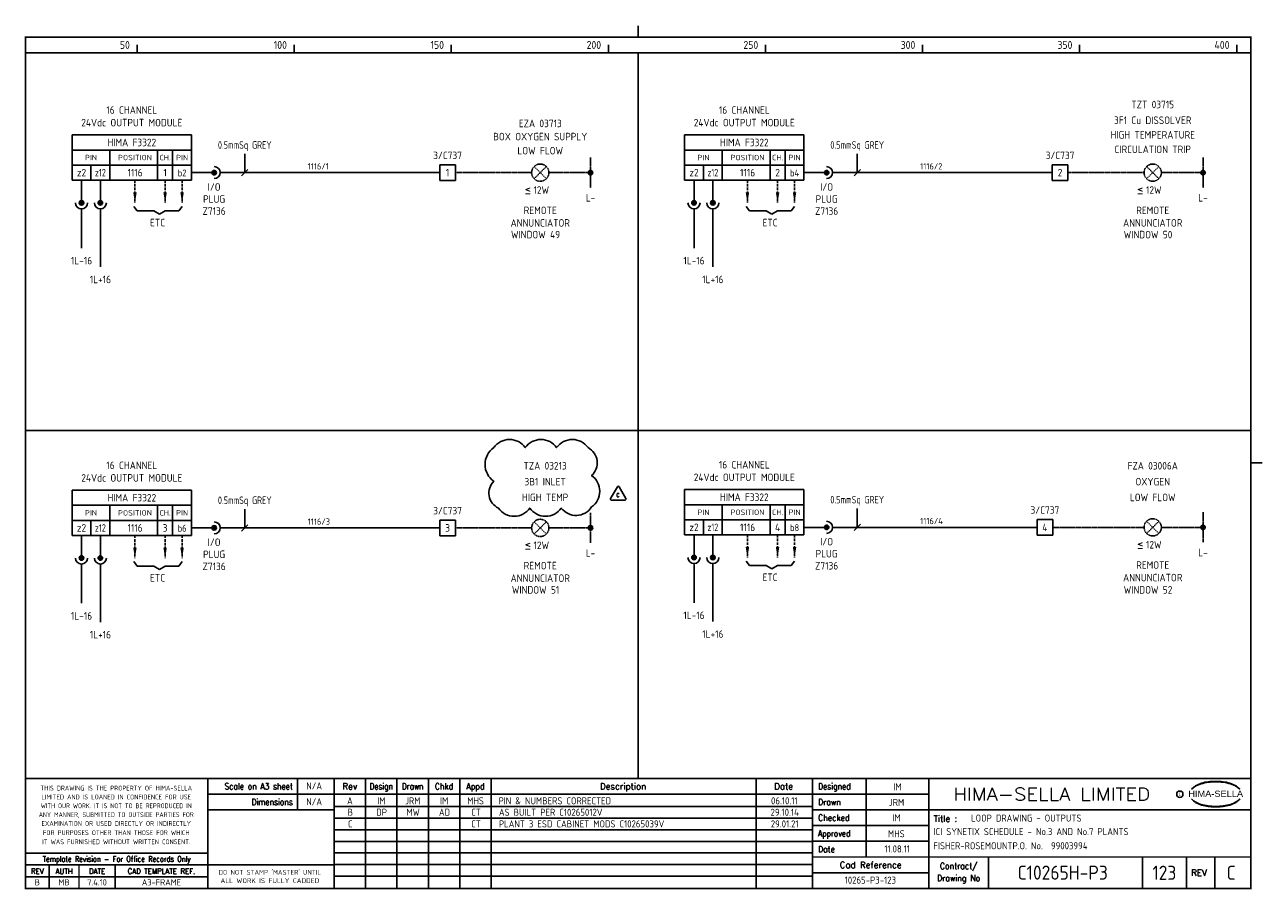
# Model space of a CAD drawing. Extents: x 14 to 408, y 0 to 275.
import ezdxf
from ezdxf.enums import TextEntityAlignment as Align

# ---------------------------------------------------------------- set-up
doc = ezdxf.new("R2010")
doc.units = 0
doc.header["$LTSCALE"] = 0.25
doc.header["$MEASUREMENT"] = 0
doc.linetypes.add('HIDDEN', pattern=[0.375, 0.25, -0.125])
doc.linetypes.add('HIDDEN2', pattern=[4.7625, 3.175, -1.5875])
doc.layers.get('0').update_dxf_attribs({"color": 41, "linetype": 'CONTINUOUS'})
for name, color, linetype in [('00-DRG_FRAME', 12, 'CONTINUOUS'), ('04-OUTLINE', 6, 'CONTINUOUS'), ('051-TEXT', 2, 'CONTINUOUS'), ('117', 7, 'CONTINUOUS'), ('117-TEXT', 2, 'CONTINUOUS')]:
    doc.layers.add(name, color=color, linetype=linetype)
doc.styles.add('ARIAL', font='arial.ttf', dxfattribs={"height": 2.5})
doc.styles.add('ISO', font='iso.shx')
doc.styles.add('ROMAND', font='ROMAND')
doc.styles.add('ROMANS', font='romans.shx')

# ---------------------------------------------------------------- blocks, each defined once
blk = doc.blocks.new('A3-REVA')
at = {"layer": '051-TEXT', "style": 'ISO'}
for tag, p in [('DESIGNED', (292.01, 31.7)), ('A', (117.73, 27.28)), ('DES', (127.73, 27.28)), ('DRN', (137.73, 27.28)), ('CHKD', (147.73, 27.28)), ('APPD', (157.73, 27.28)), ('DATE', (256, 27.28)), ('DRAWN', (291.72, 26.77)), ('CHECKED', (291.72, 21.89)), ('APPD', (291.65, 16.79)), ('DATE', (291.92, 11.96))]:
    blk.add_attdef(tag, text='', height=2.25, dxfattribs=at).set_placement(p, align=Align.CENTER)
blk.add_attdef('DESCRIPTION', (165.03, 27.28), '', height=2.25, dxfattribs=at)
blk = doc.blocks.new('A3-REVB')
at = {"layer": '051-TEXT', "style": 'ISO'}
for tag, p in [('A', (124.85, -20.36)), ('DES', (134.85, -20.36)), ('DRN', (144.85, -20.36)), ('CHKD', (154.85, -20.36)), ('APPD', (164.85, -20.36)), ('DATE', (263.12, -20.36))]:
    blk.add_attdef(tag, text='', height=2.25, dxfattribs=at).set_placement(p, align=Align.CENTER)
blk.add_attdef('DESCRIPTION', (172.15, -20.36), '', height=2.25, dxfattribs=at)
blk = doc.blocks.new('A3-TITLE')
at = {"layer": '051-TEXT', "style": 'ISO'}
blk.add_attdef('TITLE_1', (315.46, 21.78), '', height=2.25, dxfattribs=at)
for tag, p in [('DRGNO', (376.96, 3.24)), ('REV.', (398.2, 3.24))]:
    blk.add_attdef(tag, text='', height=4.5, dxfattribs=at).set_placement(p, align=Align.CENTER)
blk = doc.blocks.new('DOT')
for radius in [0.75, 0.65, 0.55, 0.45, 0.35, 0.25, 0.15, 0.05]:
    blk.add_circle((0, 0), radius)
blk = doc.blocks.new('A3-CONTRACT')
at = {"layer": '051-TEXT', "color": 41, "style": 'ISO'}
for tag, height, p in [('SCALE', 2.25, (106.71, 31.82)), ('DIMS', 2.25, (106.71, 26.8)), ('CAD-REF', 2.25, (283.73, 1.84)), ('CONTRACT', 4.5, (344.94, 3.1))]:
    blk.add_attdef(tag, text='', height=height, dxfattribs=at).set_placement(p, align=Align.CENTER)
for tag, p in [('TITLE_2', (303.86, 17.28)), ('TITLE_3', (303.79, 12.78))]:
    blk.add_attdef(tag, p, '', height=2.25, dxfattribs=at)

msp = doc.modelspace()

# ---------------------------------------------------------------- linework, layer by layer
at = {"layer": '00-DRG_FRAME'}
for p, q in [((50, 266.5), (50, 269)), ((100, 266.5), (100, 269)), ((150, 266.5), (150, 269)), ((200, 266.5), (200, 269)), ((250, 266.5), (250, 269)), ((300, 266.5), (300, 269)), ((350, 266.5), (350, 269)), ((400, 266.5), (400, 269)), ((101.01, 35.5), (101.01, 25.5)), ((122.7, 35.5), (122.7, 0.5)), ((132.7, 0.5), (132.7, 35.5)), ((142.7, 0.5), (142.7, 35.5)), ((152.7, 35.5), (152.7, 0.5)), ((162.7, 35.5), (162.7, 0.5)), ((247, 35.5), (247, 0.5)), ((282, 35.5), (282, 10.5)), ((265, 30.5), (302, 30.5)), ((265, 26.59), (112.7, 26.59)), ((302, 25.5), (265, 25.5)), ((265, 22.89), (112.7, 22.89)), ((265, 20.5), (302, 20.5)), ((265, 19.19), (112.7, 19.19)), ((265, 15.49), (112.7, 15.49)), ((302, 15.5), (265, 15.5)), ((265, 11.79), (112.7, 11.79)), ((265, 8.09), (112.7, 8.09)), ((321, 10.5), (321, 0.5)), ((370, 10.5), (370, 0.5)), ((384, 0.5), (384, 10.5)), ((393, 10.5), (393, 0.5)), ((72.5, 4.25), (14.5, 4.25)), ((265, 4.39), (112.7, 4.39)), ((302, 5.5), (265, 5.5))]:
    msp.add_line(p, q, dxfattribs=at)
at = {"layer": '00-DRG_FRAME', "const_width": 0.5}
for points in [[(209.5, 271.5), (209.5, 275.18)], [(209.5, 271.5), (209.5, 275.18)], [(14.5, 266.5), (404.5, 266.5)], [(209.5, 35.5), (209.5, 266.5)], [(14.5, 146.31), (404.5, 146.31)], [(404.5, 136), (408.18, 136)], [(404.5, 35.5), (14.5, 35.5)], [(72.5, 0.5), (72.5, 35.5)], [(112.7, 0.5), (112.7, 35.5)], [(265, 35.5), (265, 0.5)], [(302, 0.5), (302, 35.5)], [(265, 30.5), (72.5, 30.5)], [(112.7, 25.5), (72.5, 25.5)], [(404.5, 25.5), (302, 25.5)], [(14.5, 11.75), (72.5, 11.75)], [(14.5, 8), (72.5, 8)], [(22, 0.5), (22, 8)], [(31.5, 0.5), (31.5, 8)], [(43, 0.5), (43, 8)], [(112.7, 8), (72.5, 8)], [(265, 10.5), (404.5, 10.5)]]:
    msp.add_lwpolyline(points, dxfattribs=at)
msp.add_lwpolyline([(14.5, 0.5), (404.5, 0.5), (404.5, 271.5), (14.5, 271.5)], close=True, dxfattribs=at)
at = {"layer": '00-DRG_FRAME', "color": 3}
msp.add_circle((381.88, 30.5), 1, dxfattribs=at)
for centre, radius, start, end in [((390.6, 26.83), 7.24, 106.0532, 133.5024), ((390.88, 27.01), 7.3, 130.419, 136.057), ((390.11, 28.1), 5.98, 122.244, 131.6154), ((389.75, 28.78), 5.21, 111.8206, 122.8668), ((391.78, 24.7), 9.76, 107.5931, 113.9452), ((393.1, 18.5), 15.94, 89.2698, 106.3911), ((392.1, 23.52), 10.99, 96.0146, 107.3203), ((393.29, 16.31), 18.28, 92.8917, 97.3734), ((393.24, 18.86), 15.73, 89.7805, 93.1738), ((393.36, 18.86), 15.73, 86.8262, 90.2195), ((393.51, 18.5), 15.94, 73.6089, 90.7302), ((393.31, 16.31), 18.28, 82.6266, 87.1083), ((394.51, 23.52), 10.99, 72.6797, 83.9854), ((394.83, 24.7), 9.76, 66.0548, 72.4069), ((396, 26.83), 7.24, 46.4976, 73.9468), ((396.85, 28.78), 5.21, 57.1332, 68.1794), ((396.49, 28.1), 5.98, 48.3846, 57.756), ((395.73, 27.01), 7.3, 43.943, 49.581), ((390.88, 34.04), 7.3, 223.943, 229.581), ((390.6, 34.23), 7.24, 226.4976, 253.9468), ((390.11, 32.96), 5.98, 228.3846, 237.756), ((389.75, 32.28), 5.21, 237.1332, 248.1794), ((396, 34.23), 7.24, 286.0532, 313.5024), ((396.85, 32.28), 5.21, 291.8206, 302.8668), ((396.49, 32.96), 5.98, 302.244, 311.6154), ((395.73, 34.04), 7.3, 310.419, 316.057), ((391.78, 36.36), 9.76, 246.0548, 252.4069), ((393.1, 42.56), 15.94, 253.6089, 270.7302), ((392.1, 37.54), 10.99, 252.6797, 263.9854), ((393.29, 44.75), 18.28, 262.6266, 267.1083), ((393.24, 42.19), 15.73, 266.8262, 270.2195), ((393.51, 42.56), 15.94, 269.2698, 286.3911), ((393.36, 42.19), 15.73, 269.7805, 273.1738), ((393.31, 44.75), 18.28, 272.8917, 277.3734), ((394.51, 37.54), 10.99, 276.0146, 287.3203), ((394.83, 36.36), 9.76, 287.5931, 293.9452)]:
    msp.add_arc(centre, radius, start, end, dxfattribs=at)
at = {"layer": '04-OUTLINE'}
for points in [[(163.54, 140.82, -0.520567), (173.54, 140.82, -0.520567), (183.54, 140.82, -0.520567), (193.54, 140.82, -0.520567), (194.65, 131.93, -0.520567), (194.65, 121.93, -0.520567), (185, 121.58, -0.520567), (175, 121.58, -0.520567), (165, 121.58, -0.520567), (163.54, 130.12, -0.520567)], [(202.88, 128.36), (200.71, 124.61, 0.57735), (200.98, 124.14), (205.31, 124.14, 0.57735), (205.58, 124.61), (203.42, 128.36, 0.57735)]]:
    msp.add_lwpolyline(points, format="xyb", close=True, dxfattribs=at)
at = {"layer": '117'}
for p, q in [((29.32, 240.36), (29.32, 225.96)), ((67.32, 240.36), (29.32, 240.36)), ((67.32, 240.36), (67.32, 225.96)), ((224.26, 240.36), (224.26, 225.96)), ((262.26, 240.36), (224.26, 240.36)), ((262.26, 240.36), (262.26, 225.96)), ((67.32, 235.56), (29.32, 235.56)), ((41.32, 235.56), (41.32, 225.96)), ((56.52, 235.56), (56.52, 225.96)), ((61.32, 235.56), (61.32, 225.96)), ((262.26, 235.56), (224.26, 235.56)), ((236.26, 235.56), (236.26, 225.96)), ((251.46, 235.56), (251.46, 225.96)), ((256.26, 235.56), (256.26, 225.96)), ((67.32, 230.76), (29.32, 230.76)), ((35.32, 230.76), (35.32, 225.96)), ((146.32, 230.86), (146.32, 225.86)), ((151.32, 230.86), (146.32, 230.86)), ((151.32, 225.86), (151.32, 230.86)), ((262.26, 230.76), (224.26, 230.76)), ((230.26, 230.76), (230.26, 225.96)), ((341.26, 230.86), (341.26, 225.86)), ((346.26, 230.86), (341.26, 230.86)), ((346.26, 225.86), (346.26, 230.86)), ((67.32, 225.96), (29.32, 225.96)), ((32.32, 225.96), (32.32, 218.76)), ((38.32, 225.96), (38.32, 218.76)), ((67.32, 228.36), (74.52, 228.36)), ((76.44, 228.36), (146.32, 228.36)), ((151.32, 225.86), (146.32, 225.86)), ((262.26, 225.96), (224.26, 225.96)), ((227.26, 225.96), (227.26, 218.76)), ((233.26, 225.96), (233.26, 218.76)), ((262.26, 228.36), (269.46, 228.36)), ((271.38, 228.36), (341.26, 228.36)), ((346.26, 225.86), (341.26, 225.86)), ((32.32, 216.84), (32.32, 204.36)), ((38.32, 216.84), (38.32, 198.36)), ((48.92, 217.62), (50, 216.18)), ((64.32, 217.62), (63.24, 216.18)), ((227.26, 216.84), (227.26, 204.36)), ((233.26, 216.84), (233.26, 198.36)), ((243.86, 217.62), (244.94, 216.18)), ((259.26, 217.62), (258.18, 216.18)), ((50, 216.18), (55.32, 216.18)), ((55.32, 216.18), (57.12, 215.1)), ((58.92, 216.18), (57.12, 215.1)), ((63.24, 216.18), (58.92, 216.18)), ((244.94, 216.18), (250.26, 216.18)), ((250.26, 216.18), (252.06, 215.1)), ((253.86, 216.18), (252.06, 215.1)), ((258.18, 216.18), (253.86, 216.18)), ((67.32, 127.27), (29.32, 127.27)), ((29.32, 127.27), (29.32, 112.87)), ((67.32, 127.27), (67.32, 112.87)), ((262.26, 127.45), (224.26, 127.45)), ((224.26, 127.45), (224.26, 113.05)), ((262.26, 127.45), (262.26, 113.05)), ((67.32, 122.47), (29.32, 122.47)), ((41.32, 122.47), (41.32, 112.87)), ((56.52, 122.47), (56.52, 112.87)), ((61.32, 122.47), (61.32, 112.87)), ((262.26, 122.65), (224.26, 122.65)), ((236.26, 122.65), (236.26, 113.05)), ((251.46, 122.65), (251.46, 113.05)), ((256.26, 122.65), (256.26, 113.05)), ((67.32, 117.67), (29.32, 117.67)), ((35.32, 117.67), (35.32, 112.87)), ((67.32, 115.27), (74.52, 115.27)), ((76.44, 115.27), (146.32, 115.27)), ((146.32, 117.77), (146.32, 112.77)), ((151.32, 117.77), (146.32, 117.77)), ((151.32, 112.77), (151.32, 117.77)), ((262.26, 117.85), (224.26, 117.85)), ((230.26, 117.85), (230.26, 113.05)), ((262.26, 115.45), (269.46, 115.45)), ((271.38, 115.45), (336.43, 115.45)), ((341.43, 117.95), (336.43, 117.95)), ((336.43, 117.95), (336.43, 112.95)), ((341.43, 112.95), (341.43, 117.95)), ((67.32, 112.87), (29.32, 112.87)), ((32.32, 112.87), (32.32, 105.67)), ((38.32, 112.87), (38.32, 105.67)), ((151.32, 112.77), (146.32, 112.77)), ((262.26, 113.05), (224.26, 113.05)), ((227.26, 113.05), (227.26, 105.85)), ((233.26, 113.05), (233.26, 105.85)), ((341.43, 112.95), (336.43, 112.95)), ((32.32, 103.75), (32.32, 91.27)), ((38.32, 103.75), (38.32, 85.27)), ((48.92, 104.53), (50, 103.09)), ((50, 103.09), (55.32, 103.09)), ((55.32, 103.09), (57.12, 102.01)), ((58.92, 103.09), (57.12, 102.01)), ((63.24, 103.09), (58.92, 103.09)), ((64.32, 104.53), (63.24, 103.09)), ((227.26, 103.93), (227.26, 91.45)), ((233.26, 103.93), (233.26, 85.45)), ((243.86, 104.71), (244.94, 103.27)), ((244.94, 103.27), (250.26, 103.27)), ((250.26, 103.27), (252.06, 102.19)), ((253.86, 103.27), (252.06, 102.19)), ((258.18, 103.27), (253.86, 103.27)), ((259.26, 104.71), (258.18, 103.27))]:
    msp.add_line(p, q, dxfattribs=at)
at = {"layer": '117', "color": 3}
for p, q in [((84.27, 228.36), (84.27, 234.36)), ((279.21, 228.36), (279.21, 234.36)), ((83.27, 227.36), (85.27, 229.36)), ((278.21, 227.36), (280.21, 229.36)), ((84.27, 115.27), (84.27, 121.27)), ((279.21, 115.45), (279.21, 121.45)), ((83.27, 114.27), (85.27, 116.27)), ((278.21, 114.45), (280.21, 116.45))]:
    msp.add_line(p, q, dxfattribs=at)
at = {"layer": '117', "linetype": 'HIDDEN'}
for p, q in [((194.32, 233.16), (194.32, 223.56)), ((389.26, 233.16), (389.26, 223.56)), ((176.37, 226.42), (180.26, 230.31)), ((176.37, 230.31), (180.26, 226.42)), ((371.32, 230.31), (375.21, 226.42)), ((371.32, 226.42), (375.21, 230.31)), ((151.32, 228.36), (175.57, 228.36)), ((181.07, 228.36), (194.32, 228.36)), ((346.26, 228.36), (370.51, 228.36)), ((376.01, 228.36), (389.26, 228.36)), ((194.32, 120.07), (194.32, 110.47)), ((389.26, 120.25), (389.26, 110.65)), ((151.32, 115.27), (175.57, 115.27)), ((176.37, 117.21), (180.26, 113.32)), ((176.37, 113.32), (180.26, 117.21)), ((181.07, 115.27), (194.32, 115.27)), ((341.43, 115.45), (370.51, 115.45)), ((371.32, 113.5), (375.21, 117.39)), ((371.32, 117.39), (375.21, 113.5)), ((376.01, 115.45), (389.26, 115.45))]:
    msp.add_line(p, q, dxfattribs=at)
at = {"layer": '117', "linetype": 'HIDDEN2'}
for p, q in [((49.32, 225.96), (49.32, 218.76)), ((58.92, 225.96), (58.92, 218.76)), ((64.32, 225.96), (64.32, 218.76)), ((244.26, 225.96), (244.26, 218.76)), ((253.86, 225.96), (253.86, 218.76)), ((259.26, 225.96), (259.26, 218.76)), ((49.32, 112.87), (49.32, 105.67)), ((58.92, 112.87), (58.92, 105.67)), ((64.32, 112.87), (64.32, 105.67)), ((244.26, 113.05), (244.26, 105.85)), ((253.86, 113.05), (253.86, 105.85)), ((259.26, 113.05), (259.26, 105.85))]:
    msp.add_line(p, q, dxfattribs=at)
at = {"layer": '117'}
for centre, radius in [((74.52, 228.36), 0.72), ((74.52, 228.36), 0.624), ((74.52, 228.36), 0.528), ((74.52, 228.36), 0.432), ((74.52, 228.36), 0.336), ((269.46, 228.36), 0.72), ((269.46, 228.36), 0.624), ((269.46, 228.36), 0.528), ((269.46, 228.36), 0.432), ((269.46, 228.36), 0.336), ((74.52, 228.36), 0.24), ((74.52, 228.36), 0.144), ((74.52, 228.36), 0.048), ((269.46, 228.36), 0.24), ((269.46, 228.36), 0.144), ((269.46, 228.36), 0.048), ((32.32, 218.76), 0.72), ((32.32, 218.76), 0.624), ((32.32, 218.76), 0.528), ((32.32, 218.76), 0.432), ((32.32, 218.76), 0.336), ((32.32, 218.76), 0.24), ((32.32, 218.76), 0.144), ((32.32, 218.76), 0.048), ((38.32, 218.76), 0.72), ((38.32, 218.76), 0.624), ((38.32, 218.76), 0.528), ((38.32, 218.76), 0.432), ((38.32, 218.76), 0.336), ((38.32, 218.76), 0.24), ((38.32, 218.76), 0.144), ((38.32, 218.76), 0.048), ((227.26, 218.76), 0.72), ((227.26, 218.76), 0.624), ((227.26, 218.76), 0.528), ((227.26, 218.76), 0.432), ((227.26, 218.76), 0.336), ((227.26, 218.76), 0.24), ((227.26, 218.76), 0.144), ((227.26, 218.76), 0.048), ((233.26, 218.76), 0.72), ((233.26, 218.76), 0.624), ((233.26, 218.76), 0.528), ((233.26, 218.76), 0.432), ((233.26, 218.76), 0.336), ((233.26, 218.76), 0.24), ((233.26, 218.76), 0.144), ((233.26, 218.76), 0.048), ((74.52, 115.27), 0.72), ((74.52, 115.27), 0.624), ((74.52, 115.27), 0.528), ((74.52, 115.27), 0.432), ((74.52, 115.27), 0.336), ((74.52, 115.27), 0.24), ((74.52, 115.27), 0.144), ((74.52, 115.27), 0.048), ((269.46, 115.45), 0.72), ((269.46, 115.45), 0.624), ((269.46, 115.45), 0.528), ((269.46, 115.45), 0.432), ((269.46, 115.45), 0.336), ((269.46, 115.45), 0.24), ((269.46, 115.45), 0.144), ((269.46, 115.45), 0.048), ((227.26, 105.85), 0.72), ((227.26, 105.85), 0.624), ((233.26, 105.85), 0.72), ((233.26, 105.85), 0.624), ((32.32, 105.67), 0.72), ((32.32, 105.67), 0.624), ((32.32, 105.67), 0.528), ((32.32, 105.67), 0.432), ((32.32, 105.67), 0.336), ((32.32, 105.67), 0.24), ((32.32, 105.67), 0.144), ((32.32, 105.67), 0.048), ((38.32, 105.67), 0.72), ((38.32, 105.67), 0.624), ((38.32, 105.67), 0.528), ((38.32, 105.67), 0.432), ((38.32, 105.67), 0.336), ((38.32, 105.67), 0.24), ((38.32, 105.67), 0.144), ((38.32, 105.67), 0.048), ((227.26, 105.85), 0.528), ((227.26, 105.85), 0.432), ((227.26, 105.85), 0.336), ((227.26, 105.85), 0.24), ((227.26, 105.85), 0.144), ((227.26, 105.85), 0.048), ((233.26, 105.85), 0.528), ((233.26, 105.85), 0.432), ((233.26, 105.85), 0.336), ((233.26, 105.85), 0.24), ((233.26, 105.85), 0.144), ((233.26, 105.85), 0.048)]:
    msp.add_circle(centre, radius, dxfattribs=at)
at = {"layer": '117', "linetype": 'HIDDEN'}
for centre in [(178.32, 228.36), (373.26, 228.36), (178.32, 115.27), (373.26, 115.45)]:
    msp.add_circle(centre, 2.75, dxfattribs=at)
at = {"layer": '117'}
for centre, start, end in [((74.52, 228.36), 270, 90), ((269.46, 228.36), 270, 90), ((32.32, 218.76), 180, 0), ((38.32, 218.76), 180, 0), ((227.26, 218.76), 180, 0), ((233.26, 218.76), 180, 0), ((74.52, 115.27), 270, 90), ((269.46, 115.45), 270, 90), ((32.32, 105.67), 180, 0), ((38.32, 105.67), 180, 0), ((227.26, 105.85), 180, 0), ((233.26, 105.85), 180, 0)]:
    msp.add_arc(centre, 1.92, start, end, dxfattribs=at)
for points in [[(49.88, 222.12), (48.76, 222.12), (49.32, 218.76)], [(59.48, 222.12), (58.36, 222.12), (58.92, 218.76)], [(64.88, 222.12), (63.76, 222.12), (64.32, 218.76)], [(244.82, 222.12), (243.7, 222.12), (244.26, 218.76)], [(254.42, 222.12), (253.3, 222.12), (253.86, 218.76)], [(259.82, 222.12), (258.7, 222.12), (259.26, 218.76)], [(49.88, 109.03), (48.76, 109.03), (49.32, 105.67)], [(59.48, 109.03), (58.36, 109.03), (58.92, 105.67)], [(64.88, 109.03), (63.76, 109.03), (64.32, 105.67)], [(244.82, 109.21), (243.7, 109.21), (244.26, 105.85)], [(254.42, 109.21), (253.3, 109.21), (253.86, 105.85)], [(259.82, 109.21), (258.7, 109.21), (259.26, 105.85)]]:
    msp.add_solid(points, dxfattribs=at)

# ---------------------------------------------------------------- block references
at = {"layer": '00-DRG_FRAME'}
for name, p, values in [('A3-CONTRACT', (-0.35, 0.19), {'TITLE_2': 'ICI SYNETIX SCHEDULE - No.3 AND No.7 PLANTS', 'TITLE_3': 'FISHER-ROSEMOUNTP.O. No.  99003994', 'CAD-REF': '10265-P3-123', 'CONTRACT': 'C10265H-P3', 'SCALE': 'N/A', 'DIMS': 'N/A'}), ('A3-REVB', (-7, 43.98), {'A': 'B', 'DES': 'DP', 'DRN': 'MW', 'CHKD': 'AD', 'APPD': 'CT', 'DESCRIPTION': 'AS BUILT PER C10265012V', 'DATE': '29.10.14'}), ('A3-TITLE', (0, 0), {'TITLE_1': 'LOOP DRAWING - OUTPUTS', 'DRGNO': '123', 'REV.': 'C'}), ('A3-REVB', (-7, 40.28), {'A': 'C', 'APPD': 'CT', 'DESCRIPTION': 'PLANT 3 ESD CABINET MODS C10265039V', 'DATE': '29.01.21'})]:
    msp.add_blockref(name, p, dxfattribs=at).add_auto_attribs(values)
ref = msp.add_blockref('A3-REVA', (0, 0), dxfattribs=at)
ref.add_attrib('A', 'A', dxfattribs={"layer": '051-TEXT', "height": 2.25, "style": 'ISO'}).set_placement((117.73, 27.28), align=Align.CENTER)
ref.add_attrib('DES', 'IM', dxfattribs={"layer": '051-TEXT', "height": 2.25, "style": 'ISO'}).set_placement((127.73, 27.28), align=Align.CENTER)
ref.add_attrib('DRN', 'JRM', dxfattribs={"layer": '051-TEXT', "height": 2.25, "style": 'ISO'}).set_placement((137.73, 27.28), align=Align.CENTER)
ref.add_attrib('CHKD', 'IM', dxfattribs={"layer": '051-TEXT', "height": 2.25, "style": 'ISO'}).set_placement((147.73, 27.28), align=Align.CENTER)
ref.add_attrib('APPD', 'MHS', dxfattribs={"layer": '051-TEXT', "height": 2.25, "style": 'ISO'}).set_placement((157.73, 27.28), align=Align.CENTER)
ref.add_attrib('DESCRIPTION', 'PIN & NUMBERS CORRECTED', (165.03, 27.28), dxfattribs={"layer": '051-TEXT', "height": 2.25, "style": 'ISO'})
ref.add_attrib('DATE', '06.10.11', dxfattribs={"layer": '051-TEXT', "height": 2.25, "style": 'ISO'}).set_placement((256, 27.28), align=Align.CENTER)
ref.add_attrib('DESIGNED', 'IM', dxfattribs={"layer": '051-TEXT', "height": 2.25, "style": 'ISO'}).set_placement((292.01, 31.7), align=Align.CENTER)
ref.add_attrib('DRAWN', 'JRM', dxfattribs={"layer": '051-TEXT', "height": 2.25, "style": 'ISO'}).set_placement((291.72, 26.77), align=Align.CENTER)
ref.add_attrib('CHECKED', 'IM', dxfattribs={"layer": '051-TEXT', "height": 2.25, "style": 'ISO'}).set_placement((291.72, 21.89), align=Align.CENTER)
ref.add_attrib('APPD', 'MHS', dxfattribs={"layer": '051-TEXT', "height": 2.25, "style": 'ISO'}).set_placement((291.65, 16.79), align=Align.CENTER)
ref.add_attrib('DATE', '11.08.11', dxfattribs={"layer": '051-TEXT', "height": 2.25, "style": 'ISO'}).set_placement((291.92, 11.96), align=Align.CENTER)
at = {"layer": '117', "xscale": 0.9600000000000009, "yscale": 0.9600000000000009, "zscale": 0.9600000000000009}
for p in [(194.32, 228.36), (389.26, 228.36), (194.32, 115.27), (389.26, 115.45)]:
    msp.add_blockref('DOT', p, dxfattribs=at)

# ---------------------------------------------------------------- texts
at = {"layer": '00-DRG_FRAME', "style": 'ISO'}
for s, p in [('50', (47.69, 267.75)), ('100', (97.69, 267.75)), ('150', (147.69, 267.75)), ('200', (197.69, 267.75)), ('250', (247.69, 267.75)), ('300', (297.69, 267.75)), ('350', (347.69, 267.75)), ('400', (397.69, 267.75))]:
    msp.add_text(s, height=2.5, dxfattribs=at).set_placement(p, align=Align.RIGHT)
at = {"layer": '00-DRG_FRAME', "color": 3, "style": 'ISO'}
for s, width, p in [('THIS DRAWING IS THE PROPERTY OF HIMA-SELLA', 0.9, (43.36, 32.44)), ("DO NOT STAMP 'MASTER' UNTIL", 0.95, (92.25, 5.79))]:
    msp.add_text(s, height=1.53, dxfattribs=dict(at, width=width)).set_placement(p, align=Align.MIDDLE)
at = {"layer": '00-DRG_FRAME', "color": 4, "style": 'ROMAND', "width": 0.87}
for s, p in [('Scale on A3 sheet', (99.54, 32)), ('Dimensions', (99.54, 27.01))]:
    msp.add_text(s, height=2, dxfattribs=at).set_placement(p, align=Align.RIGHT)
at = {"layer": '00-DRG_FRAME', "color": 4, "style": 'ROMAND'}
for s, p in [('Rev', (117.7, 32)), ('Description', (204.69, 32)), ('Date', (255.79, 32))]:
    msp.add_text(s, height=2, dxfattribs=at).set_placement(p, align=Align.CENTER)
for s, width, p in [('Design', 0.85, (127.7, 32)), ('Drawn', 0.85, (137.7, 32)), ('Chkd', 0.9, (147.7, 32)), ('Appd', 0.9, (157.7, 32))]:
    msp.add_text(s, height=2, dxfattribs=dict(at, width=width)).set_placement(p, align=Align.CENTER)
for s, width, p in [('Designed', 0.87, (266.75, 32)), ('Drawn', 0.9, (266.75, 27)), ('Checked', 0.9, (266.75, 22)), ('Approved', 0.85, (266.75, 17)), ('Date', 0.9, (266.75, 12))]:
    msp.add_text(s, height=2, dxfattribs=dict(at, width=width)).set_placement(p)
at = {"layer": '00-DRG_FRAME', "style": 'ROMAND', "width": 1.15}
msp.add_text('HIMA-SELLA LIMITED', height=4, dxfattribs=at).set_placement((341.1, 30.5), align=Align.MIDDLE)
at = {"layer": '00-DRG_FRAME', "style": 'ARIAL', "width": 1.05}
msp.add_text('HIMA-SELLA', height=2, dxfattribs=at).set_placement((393.3, 29.63), align=Align.CENTER)
at = {"layer": '00-DRG_FRAME', "color": 3, "style": 'ISO'}
for s, width, p in [('LIMITED AND IS LOANED IN CONFIDENCE FOR USE', 0.9, (43.36, 29.62)), ('WITH OUR WORK. IT IS NOT TO BE REPRODUCED IN', 0.87, (43.36, 26.81)), ('ANY MANNER, SUBMITTED TO OUTSIDE PARTIES FOR', 0.87, (43.36, 23.99)), ('EXAMINATION OR USED DIRECTLY OR INDIRECTLY', 0.9, (43.36, 21.18)), ('IT WAS FURNISHED WITHOUT WRITTEN CONSENT.', 0.9, (43.36, 15.35)), ('FOR PURPOSES OTHER THAN THOSE FOR WHICH', 0.9, (43.36, 18.27))]:
    msp.add_text(s, height=1.53, dxfattribs=dict(at, width=width)).set_placement(p, align=Align.MIDDLE_CENTER)
at = {"layer": '00-DRG_FRAME', "color": 3, "style": 'ISO', "width": 0.9}
msp.add_text('C', height=1, dxfattribs=at).set_placement((381.84, 30), align=Align.CENTER)
at = {"layer": '00-DRG_FRAME', "color": 4, "style": 'ROMAND'}
msp.add_text('Title :', height=2, dxfattribs=at).set_placement((303.5, 21.75))
for s, height, width, p in [('Template Revision - For Office Records Only', 1.8, 0.85, (43.5, 9.62)), ('Contract/', 2, 0.9, (311.5, 7.5)), ('REV', 1.8, 0.9, (18.25, 6)), ('AUTH', 1.8, 0.9, (26.75, 6)), ('DATE', 1.8, 0.9, (37.25, 6)), ('CAD TEMPLATE REF.', 1.8, 0.9, (57.75, 6)), ('Drawing No', 2, 0.9, (311.5, 3.5))]:
    msp.add_text(s, height=height, dxfattribs=dict(at, width=width)).set_placement(p, align=Align.MIDDLE)
for s, p in [('Cad Reference', (283.5, 8)), ('REV', (388, 5.5))]:
    msp.add_text(s, height=2, dxfattribs=at).set_placement(p, align=Align.MIDDLE)
at = {"layer": '00-DRG_FRAME', "color": 41, "style": 'ISO'}
for s, p in [('B', (18.25, 1.45)), ('MB', (26.75, 1.45)), ('7.4.10', (37.25, 1.45)), ('A3-FRAME', (57.75, 1.45))]:
    msp.add_text(s, height=2, dxfattribs=at).set_placement(p, align=Align.CENTER)
at = {"layer": '00-DRG_FRAME', "color": 3, "style": 'ISO'}
msp.add_text('ALL WORK IS FULLY CADDED', height=1.53, dxfattribs=at).set_placement((92.25, 2.98), align=Align.MIDDLE_CENTER)
at = {"layer": '04-OUTLINE', "style": 'ROMANS', "width": 0.95}
msp.add_text('C', height=1.21, dxfattribs=at).set_placement((203.04, 125.68), align=Align.MIDDLE)
at = {"layer": '117-TEXT', "style": 'ISO'}
for s, height, p in [('16 CHANNEL', 2.4, (48.32, 247.08)), ('16 CHANNEL', 2.4, (243.26, 247.08)), ('24Vdc OUTPUT MODULE', 2.4, (48.32, 243.08)), ('24Vdc OUTPUT MODULE', 2.4, (243.26, 243.08)), ('HIMA F3322', 2.4, (48.32, 236.76)), ('HIMA F3322', 2.4, (243.26, 236.76)), ('PIN', 1.728, (35.32, 232.3)), ('POSITION', 1.728, (49.32, 232.3)), ('CH.', 1.728, (58.92, 232.3)), ('PIN', 1.73, (64.32, 232.3)), ('PIN', 1.728, (230.26, 232.3)), ('POSITION', 1.728, (244.26, 232.3)), ('CH.', 1.728, (253.86, 232.3)), ('PIN', 1.73, (259.26, 232.3)), ('z2', 2.4, (32.32, 227.16)), ('1116', 2.4, (49.37, 227.16)), ('1', 2.4, (58.92, 227.16)), ('b2', 2.2, (64.32, 227.16)), ('z2', 2.4, (227.26, 227.16)), ('1116', 2.4, (244.32, 227.16)), ('2', 2.4, (253.86, 227.16)), ('b4', 2.2, (259.26, 227.16)), ('I/O', 2.4, (74.52, 222.6)), ('I/O', 2.4, (269.46, 222.6)), ('PLUG', 2.4, (74.52, 218.76)), ('PLUG', 2.4, (269.46, 218.76)), ('Z7136', 2.4, (74.52, 214.92)), ('Z7136', 2.4, (269.46, 214.92)), ('ETC', 2.4, (56.52, 211.26)), ('ETC', 2.4, (251.46, 211.26)), ('16 CHANNEL', 2.4, (48.32, 133.99)), ('16 CHANNEL', 2.4, (243.26, 134.17)), ('24Vdc OUTPUT MODULE', 2.4, (48.32, 129.99)), ('24Vdc OUTPUT MODULE', 2.4, (243.26, 130.17)), ('HIMA F3322', 2.4, (243.26, 123.85)), ('HIMA F3322', 2.4, (48.32, 123.67)), ('PIN', 1.728, (35.32, 119.2)), ('POSITION', 1.728, (49.32, 119.2)), ('CH.', 1.728, (58.92, 119.2)), ('PIN', 1.73, (64.32, 119.21)), ('PIN', 1.728, (230.26, 119.38)), ('POSITION', 1.728, (244.26, 119.38)), ('CH.', 1.728, (253.86, 119.38)), ('PIN', 1.73, (259.26, 119.39)), ('z2', 2.4, (32.32, 114.07)), ('1116', 2.4, (49.37, 114.07)), ('3', 2.4, (58.92, 114.07)), ('b6', 2.2, (64.32, 114.07)), ('z2', 2.4, (227.26, 114.25)), ('1116', 2.4, (244.32, 114.25)), ('4', 2.4, (253.86, 114.25)), ('b8', 2.2, (259.26, 114.25)), ('I/O', 2.4, (74.52, 109.51)), ('I/O', 2.4, (269.46, 109.69)), ('PLUG', 2.4, (74.52, 105.67)), ('PLUG', 2.4, (269.46, 105.85)), ('Z7136', 2.4, (74.52, 101.83)), ('Z7136', 2.4, (269.46, 102.01)), ('ETC', 2.4, (56.52, 98.17)), ('ETC', 2.4, (251.46, 98.35))]:
    msp.add_text(s, height=height, dxfattribs=at).set_placement(p, align=Align.CENTER)
for s, p in [('TZT 03715', (373.26, 250.05)), ('EZA 03713', (178.32, 244.02)), ('3F1 Cu DISSOLVER', (373.26, 245.05)), ('BOX OXYGEN SUPPLY', (178.32, 239.84)), ('HIGH TEMPERATURE', (373.26, 240.4)), ('LOW FLOW', (178.32, 235.36)), ('CIRCULATION TRIP', (373.26, 235.77)), ('3/C737', (148.82, 233.86)), ('3/C737', (343.76, 233.86)), ('1', (148.82, 228.36)), ('2', (343.76, 228.36)), ('L-', (194.32, 220.36)), ('L-', (389.26, 220.36)), ('REMOTE', (178.32, 216.36)), ('REMOTE', (373.26, 216.36)), ('ANNUNCIATOR', (178.32, 212.36)), ('ANNUNCIATOR', (373.26, 212.36)), ('WINDOW 49', (176.83, 208.64)), ('WINDOW 50', (371.77, 208.64)), ('1L-16', (32.32, 200.36)), ('1L-16', (227.26, 200.36)), ('1L+16', (38.32, 194.36)), ('1L+16', (233.26, 194.36)), ('TZA 03213', (179.87, 135.05)), ('FZA 03006A', (373.26, 135.05)), ('3B1 INLET', (179.87, 129.98)), ('OXYGEN', (373.26, 129.98)), ('HIGH TEMP', (179.87, 124.98)), ('LOW FLOW', (373.26, 124.98)), ('3/C737', (148.82, 120.77)), ('3/C737', (338.93, 120.95)), ('3', (148.82, 115.27)), ('4', (338.93, 115.45)), ('L-', (194.32, 107.27)), ('L-', (389.26, 107.45)), ('REMOTE', (178.32, 103.27)), ('REMOTE', (373.26, 103.45)), ('ANNUNCIATOR', (178.32, 99.27)), ('ANNUNCIATOR', (373.26, 99.45)), ('WINDOW 51', (176.83, 95.55)), ('WINDOW 52', (371.77, 95.55)), ('1L-16', (32.32, 87.27)), ('1L-16', (227.26, 87.45)), ('1L+16', (38.32, 81.27)), ('1L+16', (233.26, 81.45))]:
    msp.add_text(s, height=2.4, dxfattribs=at).set_placement(p, align=Align.MIDDLE)
for s, width, p in [('0.5mmSq GREY', 0.85, (84.27, 235.97)), ('0.5mmSq GREY', 0.85, (279.21, 235.97)), ('z12', 0.8, (38.32, 227.16)), ('z12', 0.8, (233.26, 227.16)), ('0.5mmSq GREY', 0.85, (84.27, 122.88)), ('0.5mmSq GREY', 0.85, (279.21, 123.06)), ('z12', 0.8, (38.32, 114.07)), ('z12', 0.8, (233.26, 114.25))]:
    msp.add_text(s, height=2.4, dxfattribs=dict(at, width=width)).set_placement(p, align=Align.CENTER)
at = {"layer": '117-TEXT', "color": 3, "style": 'ISO'}
for s, p in [('1116/1', (104.32, 230.36)), ('1116/2', (299.26, 230.36)), ('1116/3', (104.32, 117.27)), ('1116/4', (299.26, 117.45))]:
    msp.add_text(s, height=2, dxfattribs=at).set_placement(p, align=Align.MIDDLE_LEFT)
at = {"layer": '117-TEXT', "style": 'ISO'}
for s, height, p in [('<', 3.36, (173.32, 221.63)), ('-', 3.36, (173.32, 220.27)), ('12W', 2.4, (176.18, 221.62)), ('<', 3.36, (368.26, 221.63)), ('-', 3.36, (368.26, 220.27)), ('12W', 2.4, (371.12, 221.62)), ('<', 3.36, (173.32, 108.54)), ('12W', 2.4, (176.18, 108.53)), ('<', 3.36, (368.26, 108.72)), ('12W', 2.4, (371.12, 108.71)), ('-', 3.36, (173.32, 107.18)), ('-', 3.36, (368.26, 107.36))]:
    msp.add_text(s, height=height, dxfattribs=at).set_placement(p)

doc.saveas('drawing.dxf')
